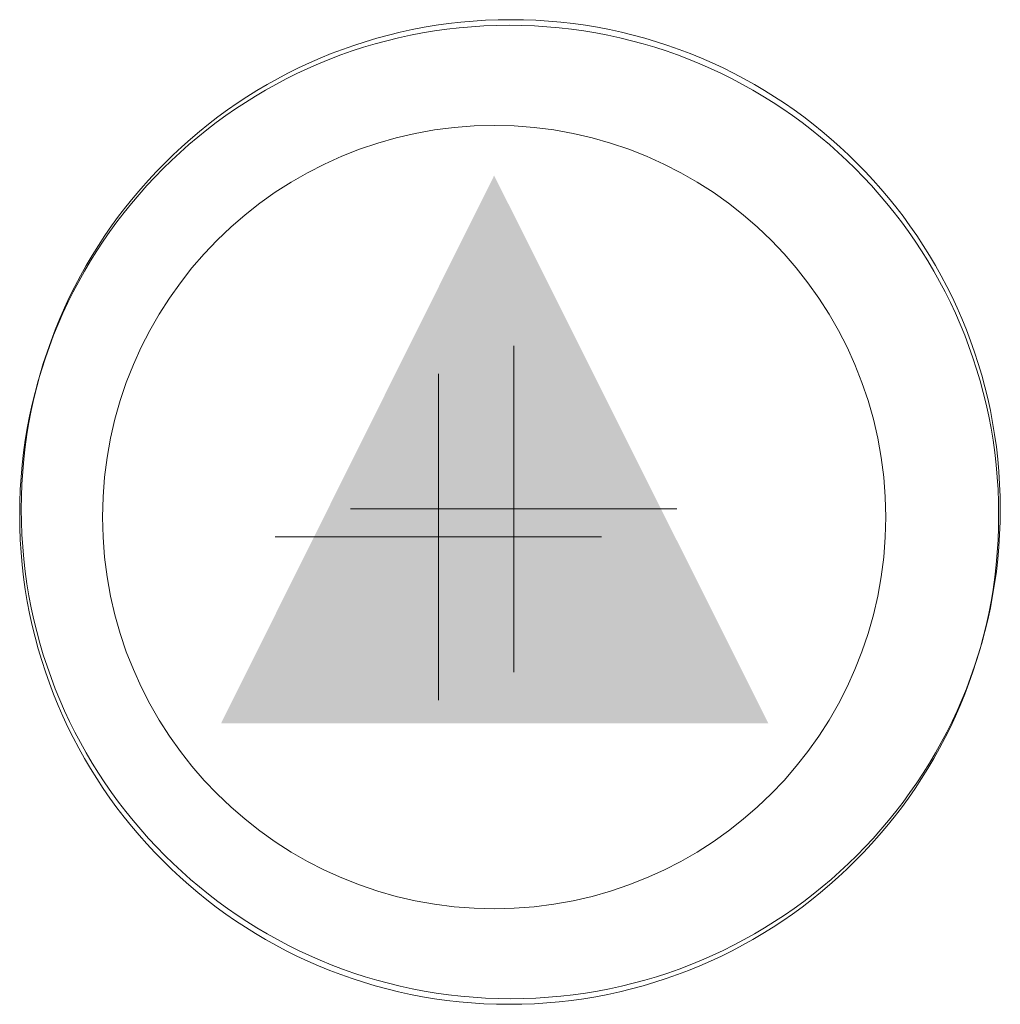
# Model space of a CAD drawing. Header units: feet. Extents: x 2474969 to 2485206, y 498780 to 500682.
# Tile 2 of 69: x 2474968.57 to 2474971.58, y 500064.88 to 500067.89. Entities that reach past the tile are written whole.
import ezdxf

# ---------------------------------------------------------------- set-up
doc = ezdxf.new("R2010")
doc.units = ezdxf.units.FT
doc.header["$MEASUREMENT"] = 0
doc.layers.add('GE_X_Cells', color=2, linetype='Continuous')
doc.layers.add('SV_P_Control_Cells_Set', color=7, linetype='Continuous')
doc.layers.add('SV_X_Shot_Marker (Construction)', color=2, linetype='Continuous', lineweight=0, transparency=0.5)

# ---------------------------------------------------------------- blocks, each defined once
blk = doc.blocks.new('PC')
at = {"layer": 'GE_X_Cells', "color": 2, "linetype": 'Continuous', "lineweight": 0}
blk.add_circle((0, 0), 0.075, dxfattribs=at)
blk = doc.blocks.new('PC_3')
at = {"layer": 'GE_X_Cells', "color": 34, "linetype": 'Continuous', "lineweight": 0}
blk.add_circle((0, 0), 0.075, dxfattribs=at)
blk = doc.blocks.new('SVPT_587')
at = {"layer": 'SV_X_Shot_Marker (Construction)', "transparency": 33554495}
for p, q in [((0, 0.025), (0, -0.025)), ((-0.025, 0), (0.025, 0))]:
    blk.add_line(p, q, dxfattribs=at)
blk.add_point((0, 0), dxfattribs=at)
blk = doc.blocks.new('SVPT_590')
at = {"layer": 'SV_X_Shot_Marker (Construction)', "transparency": 33554495}
for p, q in [((0, 0.025), (0, -0.025)), ((-0.025, 0), (0.025, 0))]:
    blk.add_line(p, q, dxfattribs=at)
blk.add_point((0, 0), dxfattribs=at)
blk = doc.blocks.new('GOVDS')
at = {"layer": 'SV_P_Control_Cells_Set', "color": 2, "linetype": 'Continuous', "lineweight": 13}
blk.add_circle((0, 0), 0.06, dxfattribs=at)
at = {"layer": 'SV_P_Control_Cells_Set', "color": 7, "linetype": 'Continuous', "lineweight": 0}
blk.add_solid([(0.042, -0.03158), (0, 0.05233), (-0.04183, -0.03158)], dxfattribs=at)

msp = doc.modelspace()

# ---------------------------------------------------------------- block references
at = {"layer": 'GE_X_Cells', "color": 34, "linetype": 'Continuous', "lineweight": 0, "xscale": 20, "yscale": 20, "zscale": 20}
for name, p in [('PC_3', (2474970.07, 500066.3763, 1086.089)), ('PC', (2474970.075, 500066.3934, 1086.083))]:
    msp.add_blockref(name, p, dxfattribs=at)
at = {"layer": 'SV_P_Control_Cells_Set', "color": 7, "linetype": 'Continuous', "lineweight": 0, "xscale": 20, "yscale": 20, "zscale": 20}
msp.add_blockref('GOVDS', (2474970.024, 500066.3693, 1086.067), dxfattribs=at)
at = {"layer": 'SV_X_Shot_Marker (Construction)', "transparency": 33554495, "xscale": 20, "yscale": 20, "zscale": 20}
for name, p in [('SVPT_587', (2474970.084, 500066.3944, 1086.025)), ('SVPT_590', (2474969.853, 500066.3083, 1086.102))]:
    msp.add_blockref(name, p, dxfattribs=at)

doc.saveas('drawing.dxf')
